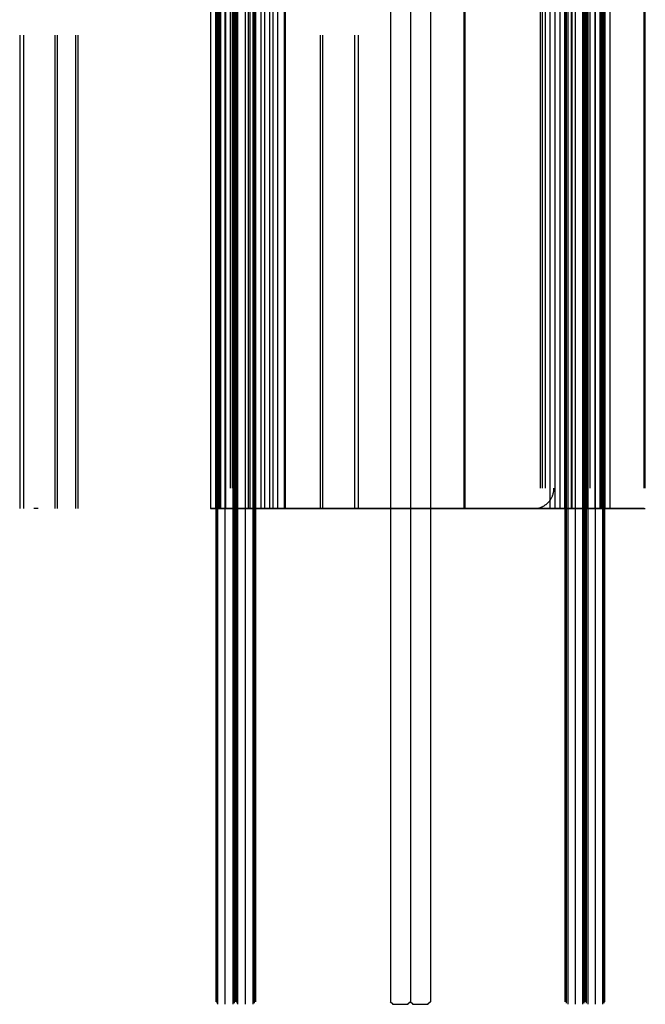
# Model space of a CAD drawing. Header units: millimetres. Extents: x 0 to 340, y -97 to 204.
# Tile 5 of 6: x 218 to 340, y -97 to 95. Entities that reach past the tile are written whole.
import ezdxf

# ---------------------------------------------------------------- set-up
doc = ezdxf.new("R2010")
doc.units = ezdxf.units.MM
doc.header["$MEASUREMENT"] = 0
doc.layers.add('Predefinito', color=5, linetype='Continuous')

msp = doc.modelspace()

# ---------------------------------------------------------------- linework, layer by layer
at = {"layer": 'Predefinito'}
for points in [[(256.82, 203.25), (256.82, -96.25)], [(257.01, -96.5), (257.01, 203.5)], [(258.47, -96.5), (258.47, 203.5)], [(259.93, 203.5), (259.93, -96.5)], [(260.23, -96.25), (260.23, 203.25)], [(260.72, 203.25), (260.72, -96.25)], [(260.91, -96.5), (260.91, 203.5)], [(262.37, -96.5), (262.37, 203.5)], [(263.83, 203.5), (263.83, -96.5)], [(264.13, -96.25), (264.13, 203.25)], [(324.88, -96.25), (324.88, 203.25)], [(325.18, 203.5), (325.18, -96.5)], [(326.64, -96.5), (326.64, 203.5)], [(328.1, -96.5), (328.1, 203.5)], [(328.29, 203.25), (328.29, -96.25)], [(328.77, -96.25), (328.77, 203.25)], [(329.08, 203.5), (329.08, -96.5)], [(330.54, -96.5), (330.54, 203.5)], [(332, -96.5), (332, 203.5)], [(332.18, 203.25), (332.18, -96.25)], [(256.64, 203), (256.64, -96)], [(260.53, 203), (260.53, -96)], [(260.53, -96), (260.53, 203)], [(264.43, -96), (264.43, 203)], [(290.61, 203), (290.61, -96)], [(294.5, 203), (294.5, -96)], [(294.5, 203), (294.5, -96)], [(298.4, 203), (298.4, -96)], [(324.58, 203), (324.58, -96)], [(328.47, 203), (328.47, -96)], [(328.47, -96), (328.47, 203)], [(332.37, -96), (332.37, 203)], [(255.66, 0), (255.66, 108)], [(256.64, 0), (256.64, 108)], [(257.16, 0), (257.16, 108)], [(257.38, 0), (257.38, 108)], [(257.54, 108), (257.54, 0)], [(258.51, 108), (258.51, 0)], [(260.08, 0), (260.08, 108)], [(260.31, 0), (260.31, 108)], [(263, 0), (263, 108)], [(263.23, 108), (263.23, 0)], [(264.43, 0), (264.43, 108)], [(265.4, 108), (265.4, 0)], [(266.08, 108), (266.08, 0)], [(267.05, 108), (267.05, 0)], [(267.72, 108), (267.72, 0)], [(268.7, 0), (268.7, 108)], [(269.9, 108), (269.9, 0)], [(270.13, 108), (270.13, 0)], [(304.96, 0), (304.96, 108)], [(305.18, 0), (305.18, 108)], [(321.67, 108), (321.67, 0)], [(322.65, 108), (322.65, 0)], [(323.61, 108), (323.61, 0)], [(324.58, 0), (324.58, 108)], [(325.78, 108), (325.78, 0)], [(326.01, 0), (326.01, 108)], [(328.7, 0), (328.7, 108)], [(328.93, 0), (328.93, 108)], [(330.44, 108), (330.44, 0)], [(331.41, 108), (331.41, 0)], [(331.62, 0), (331.62, 108)], [(331.85, 108), (331.85, 0)], [(332.37, 108), (332.37, 0)], [(333.34, 108), (333.34, 0)], [(259.41, 104), (259.41, 4)], [(259.9, 4), (259.9, 104)], [(260.39, 4), (260.39, 104)], [(319.74, 104), (319.74, 4)], [(320.23, 4), (320.23, 104)], [(320.72, 104), (320.72, 4)], [(328.51, 104), (328.51, 4)], [(328.99, 4), (328.99, 104)], [(329.48, 4), (329.48, 104)], [(340.01, 4), (340.01, 104)], [(340.13, 104), (340.13, 4)], [(340.24, 4), (340.24, 104)], [(218.44, 92.18), (218.44, 0)], [(219.16, 92.18), (219.16, 0)], [(225.32, 0), (225.32, 92.18)], [(225.77, 0), (225.77, 92.18)], [(229.28, 92.18), (229.28, 0)], [(229.73, 92.18), (229.73, 0)], [(276.98, 0), (276.98, 92.18)], [(277.43, 0), (277.43, 92.18)], [(283.59, 92.18), (283.59, 0)], [(284.31, 92.18), (284.31, 0)], [(256.81, 0), (257.83, 0)], [(266.05, 0), (267.08, 0)], [(302.87, 0), (307.27, 0)], [(322.09, 0), (323.12, 0)], [(331.33, 0), (332.36, 0)], [(291.1, -96.5), (290.58, -96)], [(291.02, -96.5), (294.1, -96.5)], [(294.53, -96), (294.02, -96.5)], [(294.99, -96.5), (294.48, -96)], [(294.91, -96.5), (297.99, -96.5)], [(298.42, -96), (297.91, -96.5)]]:
    msp.add_lwpolyline(points, dxfattribs=at)
at = {"layer": 'Predefinito', "extrusion": (0, 1, 0)}
for points in [[(-222.03, 15.76), (-221.2, 15.96)], [(-273.98, 238.4), (-273.14, 238.59)], [(-280.63, 236.85), (-281.46, 236.65)], [(-289.25, 0.23), (-289.44, 1.06)], [(-255.66, 3.77), (-255.65, 3.72), (-255.65, 3.68), (-255.64, 3.63), (-255.63, 3.59), (-255.62, 3.54), (-255.62, 3.5), (-255.62, 3.45), (-255.61, 3.4), (-255.61, 3.36), (-255.61, 3.31), (-255.61, 3.26), (-255.61, 3.21), (-255.62, 3.16), (-255.62, 3.11), (-255.63, 3.07), (-255.63, 3.02), (-255.64, 2.97), (-255.65, 2.92), (-255.66, 2.87), (-255.67, 2.82), (-255.69, 2.77), (-255.7, 2.72), (-255.72, 2.67), (-255.73, 2.63), (-255.75, 2.58), (-255.77, 2.53), (-255.79, 2.48), (-255.81, 2.44), (-255.84, 2.39), (-255.86, 2.34), (-255.89, 2.3), (-255.91, 2.26), (-255.94, 2.21), (-255.97, 2.17), (-256, 2.13), (-256.03, 2.09), (-256.06, 2.05), (-256.1, 2.01), (-256.13, 1.97), (-256.17, 1.93), (-256.2, 1.89), (-256.24, 1.86), (-256.28, 1.82), (-256.31, 1.79), (-256.35, 1.76), (-256.39, 1.73), (-256.43, 1.7), (-256.47, 1.67), (-256.51, 1.64), (-256.55, 1.61), (-256.6, 1.59), (-256.64, 1.56), (-256.68, 1.54), (-256.72, 1.52), (-256.77, 1.5), (-256.81, 1.48), (-256.85, 1.46), (-256.9, 1.44), (-256.94, 1.43), (-256.98, 1.41), (-257.03, 1.4), (-257.07, 1.39), (-257.11, 1.37), (-257.16, 1.36)], [(-259.41, 19.83), (-255.66, 3.77)], [(-256.64, 3.54), (-256.63, 3.52), (-256.63, 3.49), (-256.62, 3.47), (-256.62, 3.45), (-256.62, 3.43), (-256.62, 3.4), (-256.61, 3.38), (-256.61, 3.36), (-256.61, 3.33), (-256.61, 3.31), (-256.61, 3.29), (-256.61, 3.26), (-256.61, 3.24), (-256.62, 3.21), (-256.62, 3.19), (-256.62, 3.16), (-256.63, 3.14), (-256.63, 3.11), (-256.64, 3.09), (-256.64, 3.07), (-256.65, 3.04), (-256.66, 3.02), (-256.66, 2.99), (-256.67, 2.97), (-256.68, 2.94), (-256.69, 2.92), (-256.7, 2.9), (-256.71, 2.87), (-256.72, 2.85), (-256.74, 2.83), (-256.75, 2.81), (-256.76, 2.78), (-256.78, 2.76), (-256.79, 2.74), (-256.81, 2.72), (-256.82, 2.7), (-256.84, 2.68), (-256.85, 2.66), (-256.87, 2.64), (-256.89, 2.62), (-256.91, 2.6), (-256.92, 2.58), (-256.94, 2.57), (-256.96, 2.55), (-256.98, 2.53), (-257, 2.52), (-257.02, 2.5), (-257.04, 2.49), (-257.06, 2.48), (-257.08, 2.46), (-257.1, 2.45), (-257.12, 2.44), (-257.15, 2.43), (-257.17, 2.41), (-257.19, 2.4), (-257.21, 2.39), (-257.23, 2.39), (-257.25, 2.38), (-257.28, 2.37), (-257.3, 2.36), (-257.32, 2.35), (-257.34, 2.35), (-257.36, 2.34), (-257.38, 2.34)], [(-256.64, 3.54), (-260.39, 19.61)], [(-263, 0), (-257.16, 1.36)], [(-257.38, 2.34), (-263.23, 0.97)], [(-259.41, 19.83), (-260.39, 19.61)], [(-265.4, 1.49), (-265.39, 1.45), (-265.38, 1.41), (-265.37, 1.36), (-265.35, 1.32), (-265.34, 1.28), (-265.32, 1.23), (-265.31, 1.19), (-265.29, 1.15), (-265.27, 1.1), (-265.25, 1.06), (-265.22, 1.02), (-265.2, 0.97), (-265.18, 0.93), (-265.15, 0.89), (-265.13, 0.85), (-265.1, 0.81), (-265.07, 0.77), (-265.04, 0.73), (-265.01, 0.69), (-264.98, 0.65), (-264.94, 0.61), (-264.91, 0.57), (-264.87, 0.54), (-264.84, 0.5), (-264.8, 0.47), (-264.76, 0.43), (-264.72, 0.4), (-264.68, 0.37), (-264.64, 0.34), (-264.6, 0.31), (-264.55, 0.28), (-264.51, 0.25), (-264.47, 0.22), (-264.42, 0.2), (-264.38, 0.17), (-264.33, 0.15), (-264.28, 0.13), (-264.24, 0.11), (-264.19, 0.09), (-264.14, 0.07), (-264.09, 0.05), (-264.04, 0.04), (-263.99, 0.02), (-263.95, 0.01), (-263.9, 0), (-263.85, -0.01), (-263.8, -0.02), (-263.75, -0.03), (-263.7, -0.04), (-263.65, -0.04), (-263.6, -0.05), (-263.55, -0.05), (-263.51, -0.05), (-263.46, -0.05), (-263.41, -0.05), (-263.36, -0.05), (-263.32, -0.05), (-263.27, -0.04), (-263.22, -0.04), (-263.18, -0.03), (-263.13, -0.03), (-263.09, -0.02), (-263.04, -0.01), (-263, 0)], [(-264.43, 1.72), (-264.42, 1.7), (-264.42, 1.68), (-264.41, 1.66), (-264.4, 1.63), (-264.4, 1.61), (-264.39, 1.59), (-264.38, 1.57), (-264.37, 1.55), (-264.36, 1.53), (-264.35, 1.5), (-264.34, 1.48), (-264.33, 1.46), (-264.32, 1.44), (-264.3, 1.42), (-264.29, 1.4), (-264.28, 1.38), (-264.26, 1.36), (-264.25, 1.34), (-264.23, 1.32), (-264.22, 1.3), (-264.2, 1.28), (-264.18, 1.26), (-264.16, 1.24), (-264.15, 1.22), (-264.13, 1.21), (-264.11, 1.19), (-264.09, 1.17), (-264.07, 1.16), (-264.05, 1.14), (-264.03, 1.13), (-264, 1.11), (-263.98, 1.1), (-263.96, 1.09), (-263.94, 1.07), (-263.91, 1.06), (-263.89, 1.05), (-263.87, 1.04), (-263.84, 1.03), (-263.82, 1.02), (-263.8, 1.01), (-263.77, 1), (-263.75, 0.99), (-263.72, 0.98), (-263.7, 0.98), (-263.68, 0.97), (-263.65, 0.97), (-263.63, 0.96), (-263.6, 0.96), (-263.58, 0.96), (-263.55, 0.95), (-263.53, 0.95), (-263.5, 0.95), (-263.48, 0.95), (-263.46, 0.95), (-263.43, 0.95), (-263.41, 0.95), (-263.38, 0.95), (-263.36, 0.95), (-263.34, 0.95), (-263.32, 0.96), (-263.29, 0.96), (-263.27, 0.96), (-263.25, 0.97), (-263.23, 0.97)], [(-267.72, 15.84), (-264.43, 1.72)], [(-265.4, 1.49), (-268.7, 15.61)], [(-270.13, 17.33), (-270.08, 17.34), (-270.04, 17.35), (-269.99, 17.36), (-269.95, 17.37), (-269.9, 17.37), (-269.86, 17.38), (-269.81, 17.38), (-269.76, 17.38), (-269.72, 17.39), (-269.67, 17.39), (-269.62, 17.39), (-269.57, 17.38), (-269.52, 17.38), (-269.47, 17.38), (-269.43, 17.37), (-269.38, 17.36), (-269.33, 17.36), (-269.28, 17.35), (-269.23, 17.34), (-269.18, 17.33), (-269.13, 17.31), (-269.08, 17.3), (-269.03, 17.28), (-268.99, 17.27), (-268.94, 17.25), (-268.89, 17.23), (-268.84, 17.21), (-268.8, 17.19), (-268.75, 17.16), (-268.7, 17.14), (-268.66, 17.11), (-268.61, 17.09), (-268.57, 17.06), (-268.53, 17.03), (-268.49, 17), (-268.45, 16.97), (-268.4, 16.93), (-268.37, 16.9), (-268.33, 16.87), (-268.29, 16.83), (-268.25, 16.8), (-268.22, 16.76), (-268.18, 16.72), (-268.15, 16.68), (-268.12, 16.65), (-268.09, 16.61), (-268.06, 16.57), (-268.03, 16.53), (-268, 16.49), (-267.97, 16.44), (-267.95, 16.4), (-267.92, 16.36), (-267.9, 16.32), (-267.88, 16.27), (-267.86, 16.23), (-267.84, 16.19), (-267.82, 16.14), (-267.8, 16.1), (-267.79, 16.06), (-267.77, 16.01), (-267.76, 15.97), (-267.75, 15.93), (-267.73, 15.88), (-267.72, 15.84)], [(-269.9, 16.36), (-269.88, 16.37), (-269.85, 16.37), (-269.83, 16.37), (-269.81, 16.38), (-269.79, 16.38), (-269.76, 16.38), (-269.74, 16.38), (-269.72, 16.39), (-269.69, 16.39), (-269.67, 16.39), (-269.65, 16.39), (-269.62, 16.39), (-269.6, 16.38), (-269.57, 16.38), (-269.55, 16.38), (-269.52, 16.38), (-269.5, 16.37), (-269.47, 16.37), (-269.45, 16.36), (-269.43, 16.36), (-269.4, 16.35), (-269.38, 16.34), (-269.35, 16.33), (-269.33, 16.33), (-269.3, 16.32), (-269.28, 16.31), (-269.26, 16.3), (-269.23, 16.29), (-269.21, 16.27), (-269.19, 16.26), (-269.17, 16.25), (-269.14, 16.24), (-269.12, 16.22), (-269.1, 16.21), (-269.08, 16.19), (-269.06, 16.18), (-269.04, 16.16), (-269.02, 16.14), (-269, 16.13), (-268.98, 16.11), (-268.96, 16.09), (-268.94, 16.07), (-268.93, 16.05), (-268.91, 16.04), (-268.89, 16.02), (-268.88, 16), (-268.86, 15.98), (-268.85, 15.96), (-268.84, 15.94), (-268.82, 15.92), (-268.81, 15.89), (-268.8, 15.87), (-268.79, 15.85), (-268.77, 15.83), (-268.76, 15.81), (-268.75, 15.79), (-268.75, 15.77), (-268.74, 15.74), (-268.73, 15.72), (-268.72, 15.7), (-268.71, 15.68), (-268.71, 15.66), (-268.7, 15.64), (-268.7, 15.61)], [(-340.01, 0), (-269.9, 16.36)], [(-270.13, 17.33), (-340.24, 0.97)], [(-323.61, 294.94), (-319.74, 278.39)], [(-320.72, 278.16), (-319.74, 278.39)], [(-320.72, 278.16), (-324.58, 294.72)], [(-323.61, 294.94), (-323.62, 294.99), (-323.63, 295.03), (-323.64, 295.07), (-323.65, 295.12), (-323.67, 295.16), (-323.69, 295.2), (-323.7, 295.25), (-323.72, 295.29), (-323.74, 295.33), (-323.76, 295.38), (-323.78, 295.42), (-323.81, 295.46), (-323.83, 295.5), (-323.86, 295.55), (-323.88, 295.59), (-323.91, 295.63), (-323.94, 295.67), (-323.97, 295.71), (-324, 295.75), (-324.03, 295.79), (-324.07, 295.83), (-324.1, 295.86), (-324.14, 295.9), (-324.17, 295.94), (-324.21, 295.97), (-324.25, 296), (-324.29, 296.04), (-324.33, 296.07), (-324.37, 296.1), (-324.41, 296.13), (-324.45, 296.16), (-324.5, 296.19), (-324.54, 296.21), (-324.59, 296.24), (-324.63, 296.26), (-324.68, 296.29), (-324.72, 296.31), (-324.77, 296.33), (-324.82, 296.35), (-324.87, 296.37), (-324.92, 296.39), (-324.96, 296.4), (-325.01, 296.42), (-325.06, 296.43), (-325.11, 296.44), (-325.16, 296.45), (-325.21, 296.46), (-325.26, 296.47), (-325.31, 296.47), (-325.36, 296.48), (-325.41, 296.48), (-325.45, 296.49), (-325.5, 296.49), (-325.55, 296.49), (-325.6, 296.49), (-325.65, 296.49), (-325.69, 296.48), (-325.74, 296.48), (-325.79, 296.48), (-325.83, 296.47), (-325.88, 296.46), (-325.92, 296.46), (-325.96, 296.45), (-326.01, 296.44)], [(-324.58, 294.72), (-324.58, 294.74), (-324.59, 294.76), (-324.6, 294.78), (-324.6, 294.8), (-324.61, 294.83), (-324.62, 294.85), (-324.63, 294.87), (-324.64, 294.89), (-324.65, 294.91), (-324.66, 294.93), (-324.67, 294.95), (-324.68, 294.98), (-324.69, 295), (-324.7, 295.02), (-324.72, 295.04), (-324.73, 295.06), (-324.75, 295.08), (-324.76, 295.1), (-324.78, 295.12), (-324.79, 295.14), (-324.81, 295.16), (-324.83, 295.18), (-324.84, 295.19), (-324.86, 295.21), (-324.88, 295.23), (-324.9, 295.25), (-324.92, 295.26), (-324.94, 295.28), (-324.96, 295.3), (-324.98, 295.31), (-325, 295.32), (-325.03, 295.34), (-325.05, 295.35), (-325.07, 295.37), (-325.09, 295.38), (-325.12, 295.39), (-325.14, 295.4), (-325.16, 295.41), (-325.19, 295.42), (-325.21, 295.43), (-325.23, 295.44), (-325.26, 295.45), (-325.28, 295.45), (-325.31, 295.46), (-325.33, 295.46), (-325.36, 295.47), (-325.38, 295.47), (-325.41, 295.48), (-325.43, 295.48), (-325.45, 295.48), (-325.48, 295.49), (-325.5, 295.49), (-325.53, 295.49), (-325.55, 295.49), (-325.58, 295.49), (-325.6, 295.49), (-325.62, 295.49), (-325.65, 295.49), (-325.67, 295.48), (-325.69, 295.48), (-325.71, 295.48), (-325.74, 295.47), (-325.76, 295.47), (-325.78, 295.46)], [(-331.62, 294.1), (-325.78, 295.46)], [(-326.01, 296.44), (-331.85, 295.07)], [(-332.37, 292.9), (-328.51, 276.34)], [(-329.48, 276.12), (-328.51, 276.34)], [(-329.48, 276.12), (-333.34, 292.67)], [(-332.37, 292.9), (-332.37, 292.92), (-332.38, 292.94), (-332.38, 292.96), (-332.39, 292.99), (-332.39, 293.01), (-332.39, 293.03), (-332.39, 293.06), (-332.4, 293.08), (-332.4, 293.1), (-332.4, 293.13), (-332.4, 293.15), (-332.39, 293.18), (-332.39, 293.2), (-332.39, 293.22), (-332.39, 293.25), (-332.39, 293.27), (-332.38, 293.3), (-332.38, 293.32), (-332.37, 293.35), (-332.37, 293.37), (-332.36, 293.4), (-332.35, 293.42), (-332.34, 293.44), (-332.34, 293.47), (-332.33, 293.49), (-332.32, 293.52), (-332.31, 293.54), (-332.3, 293.56), (-332.28, 293.59), (-332.27, 293.61), (-332.26, 293.63), (-332.25, 293.65), (-332.23, 293.68), (-332.22, 293.7), (-332.2, 293.72), (-332.19, 293.74), (-332.17, 293.76), (-332.15, 293.78), (-332.14, 293.8), (-332.12, 293.82), (-332.1, 293.84), (-332.08, 293.85), (-332.06, 293.87), (-332.05, 293.89), (-332.03, 293.9), (-332.01, 293.92), (-331.99, 293.93), (-331.97, 293.95), (-331.95, 293.96), (-331.92, 293.98), (-331.9, 293.99), (-331.88, 294), (-331.86, 294.01), (-331.84, 294.02), (-331.82, 294.03), (-331.8, 294.04), (-331.78, 294.05), (-331.75, 294.06), (-331.73, 294.07), (-331.71, 294.08), (-331.69, 294.08), (-331.67, 294.09), (-331.64, 294.09), (-331.62, 294.1)], [(-333.34, 292.67), (-333.35, 292.72), (-333.36, 292.76), (-333.37, 292.8), (-333.38, 292.85), (-333.38, 292.89), (-333.39, 292.94), (-333.39, 292.99), (-333.39, 293.03), (-333.4, 293.08), (-333.4, 293.13), (-333.4, 293.18), (-333.39, 293.23), (-333.39, 293.27), (-333.39, 293.32), (-333.38, 293.37), (-333.37, 293.42), (-333.37, 293.47), (-333.36, 293.52), (-333.35, 293.57), (-333.33, 293.62), (-333.32, 293.67), (-333.31, 293.71), (-333.29, 293.76), (-333.28, 293.81), (-333.26, 293.86), (-333.24, 293.91), (-333.22, 293.95), (-333.19, 294), (-333.17, 294.05), (-333.15, 294.09), (-333.12, 294.14), (-333.09, 294.18), (-333.07, 294.23), (-333.04, 294.27), (-333.01, 294.31), (-332.98, 294.35), (-332.94, 294.39), (-332.91, 294.43), (-332.88, 294.47), (-332.84, 294.51), (-332.81, 294.54), (-332.77, 294.58), (-332.73, 294.61), (-332.69, 294.65), (-332.66, 294.68), (-332.62, 294.71), (-332.58, 294.74), (-332.54, 294.77), (-332.49, 294.8), (-332.45, 294.82), (-332.41, 294.85), (-332.37, 294.87), (-332.33, 294.9), (-332.28, 294.92), (-332.24, 294.94), (-332.2, 294.96), (-332.15, 294.98), (-332.11, 294.99), (-332.07, 295.01), (-332.02, 295.03), (-331.98, 295.04), (-331.94, 295.05), (-331.89, 295.06), (-331.85, 295.07)], [(-340.01, 0), (-340.24, 0.97)], [(-256.64, 3.54), (-257.01, 2.94)], [(-324.58, 294.72), (-256.64, 3.54)], [(-259.93, 2.26), (-257.01, 2.94)], [(-260.53, 2.63), (-259.93, 2.26)], [(-260.53, 2.63), (-260.91, 2.03)], [(-328.47, 293.81), (-260.53, 2.63)], [(-260.53, 2.63), (-328.47, 293.81)], [(-263.83, 1.35), (-260.91, 2.03)], [(-264.43, 1.72), (-263.83, 1.35)], [(-264.43, 1.72), (-332.37, 292.9)], [(-324.58, 294.72), (-325.18, 295.09)], [(-325.18, 295.09), (-328.1, 294.41)], [(-328.47, 293.81), (-328.1, 294.41)], [(-328.47, 293.81), (-329.08, 294.18)], [(-329.08, 294.18), (-332, 293.5)], [(-332.37, 292.9), (-332, 293.5)], [(-260.39, 19.61), (-259.41, 19.83)], [(-319.74, 278.39), (-320.72, 278.16)], [(-328.51, 276.34), (-329.48, 276.12)], [(-340.01, 0), (-340.24, 0.97)], [(-222.03, 15.76), (-221.2, 15.96)], [(-255.66, 3.77), (-255.65, 3.72), (-255.65, 3.68), (-255.64, 3.63), (-255.63, 3.59), (-255.62, 3.54), (-255.62, 3.5), (-255.62, 3.45), (-255.61, 3.4), (-255.61, 3.36), (-255.61, 3.31), (-255.61, 3.26), (-255.61, 3.21), (-255.62, 3.16), (-255.62, 3.11), (-255.63, 3.07), (-255.63, 3.02), (-255.64, 2.97), (-255.65, 2.92), (-255.66, 2.87), (-255.67, 2.82), (-255.69, 2.77), (-255.7, 2.72), (-255.72, 2.67), (-255.73, 2.63), (-255.75, 2.58), (-255.77, 2.53), (-255.79, 2.48), (-255.81, 2.44), (-255.84, 2.39), (-255.86, 2.34), (-255.89, 2.3), (-255.91, 2.26), (-255.94, 2.21), (-255.97, 2.17), (-256, 2.13), (-256.03, 2.09), (-256.06, 2.05), (-256.1, 2.01), (-256.13, 1.97), (-256.17, 1.93), (-256.2, 1.89), (-256.24, 1.86), (-256.28, 1.82), (-256.31, 1.79), (-256.35, 1.76), (-256.39, 1.73), (-256.43, 1.7), (-256.47, 1.67), (-256.51, 1.64), (-256.55, 1.61), (-256.6, 1.59), (-256.64, 1.56), (-256.68, 1.54), (-256.72, 1.52), (-256.77, 1.5), (-256.81, 1.48), (-256.85, 1.46), (-256.9, 1.44), (-256.94, 1.43), (-256.98, 1.41), (-257.03, 1.4), (-257.07, 1.39), (-257.11, 1.37), (-257.16, 1.36)], [(-258.5, 15.94), (-255.66, 3.77)], [(-257.38, 2.34), (-257.36, 2.34), (-257.34, 2.35), (-257.32, 2.35), (-257.3, 2.36), (-257.28, 2.37), (-257.25, 2.38), (-257.23, 2.39), (-257.21, 2.39), (-257.19, 2.4), (-257.17, 2.41), (-257.15, 2.43), (-257.12, 2.44), (-257.1, 2.45), (-257.08, 2.46), (-257.06, 2.48), (-257.04, 2.49), (-257.02, 2.5), (-257, 2.52), (-256.98, 2.53), (-256.96, 2.55), (-256.94, 2.57), (-256.92, 2.58), (-256.91, 2.6), (-256.89, 2.62), (-256.87, 2.64), (-256.85, 2.66), (-256.84, 2.68), (-256.82, 2.7), (-256.81, 2.72), (-256.79, 2.74), (-256.78, 2.76), (-256.76, 2.78), (-256.75, 2.81), (-256.74, 2.83), (-256.72, 2.85), (-256.71, 2.87), (-256.7, 2.9), (-256.69, 2.92), (-256.68, 2.94), (-256.67, 2.97), (-256.66, 2.99), (-256.66, 3.02), (-256.65, 3.04), (-256.64, 3.07), (-256.64, 3.09), (-256.63, 3.11), (-256.63, 3.14), (-256.62, 3.16), (-256.62, 3.19), (-256.62, 3.21), (-256.61, 3.24), (-256.61, 3.26), (-256.61, 3.29), (-256.61, 3.31), (-256.61, 3.33), (-256.61, 3.36), (-256.61, 3.38), (-256.62, 3.4), (-256.62, 3.43), (-256.62, 3.45), (-256.62, 3.47), (-256.63, 3.49), (-256.63, 3.52), (-256.64, 3.54)], [(-256.64, 3.54), (-259.48, 15.71)], [(-257.16, 1.36), (-263, 0)], [(-263.23, 0.97), (-257.38, 2.34)], [(-259.48, 15.71), (-258.5, 15.94)], [(-263, 0), (-263.04, -0.01), (-263.09, -0.02), (-263.13, -0.03), (-263.18, -0.03), (-263.22, -0.04), (-263.27, -0.04), (-263.32, -0.05), (-263.36, -0.05), (-263.41, -0.05), (-263.46, -0.05), (-263.51, -0.05), (-263.55, -0.05), (-263.6, -0.05), (-263.65, -0.04), (-263.7, -0.04), (-263.75, -0.03), (-263.8, -0.02), (-263.85, -0.01), (-263.9, 0), (-263.95, 0.01), (-263.99, 0.02), (-264.04, 0.04), (-264.09, 0.05), (-264.14, 0.07), (-264.19, 0.09), (-264.24, 0.11), (-264.28, 0.13), (-264.33, 0.15), (-264.38, 0.17), (-264.42, 0.2), (-264.47, 0.22), (-264.51, 0.25), (-264.55, 0.28), (-264.6, 0.31), (-264.64, 0.34), (-264.68, 0.37), (-264.72, 0.4), (-264.76, 0.43), (-264.8, 0.47), (-264.84, 0.5), (-264.87, 0.54), (-264.91, 0.57), (-264.94, 0.61), (-264.98, 0.65), (-265.01, 0.69), (-265.04, 0.73), (-265.07, 0.77), (-265.1, 0.81), (-265.13, 0.85), (-265.15, 0.89), (-265.18, 0.93), (-265.2, 0.97), (-265.22, 1.02), (-265.25, 1.06), (-265.27, 1.1), (-265.29, 1.15), (-265.31, 1.19), (-265.32, 1.23), (-265.34, 1.28), (-265.35, 1.32), (-265.37, 1.36), (-265.38, 1.41), (-265.39, 1.45), (-265.4, 1.49)], [(-264.43, 1.72), (-264.42, 1.7), (-264.42, 1.68), (-264.41, 1.66), (-264.4, 1.63), (-264.4, 1.61), (-264.39, 1.59), (-264.38, 1.57), (-264.37, 1.55), (-264.36, 1.53), (-264.35, 1.5), (-264.34, 1.48), (-264.33, 1.46), (-264.32, 1.44), (-264.3, 1.42), (-264.29, 1.4), (-264.28, 1.38), (-264.26, 1.36), (-264.25, 1.34), (-264.23, 1.32), (-264.22, 1.3), (-264.2, 1.28), (-264.18, 1.26), (-264.16, 1.24), (-264.15, 1.22), (-264.13, 1.21), (-264.11, 1.19), (-264.09, 1.17), (-264.07, 1.16), (-264.05, 1.14), (-264.03, 1.13), (-264, 1.11), (-263.98, 1.1), (-263.96, 1.09), (-263.94, 1.07), (-263.91, 1.06), (-263.89, 1.05), (-263.87, 1.04), (-263.84, 1.03), (-263.82, 1.02), (-263.8, 1.01), (-263.77, 1), (-263.75, 0.99), (-263.72, 0.98), (-263.7, 0.98), (-263.68, 0.97), (-263.65, 0.97), (-263.63, 0.96), (-263.6, 0.96), (-263.58, 0.96), (-263.55, 0.95), (-263.53, 0.95), (-263.5, 0.95), (-263.48, 0.95), (-263.46, 0.95), (-263.43, 0.95), (-263.41, 0.95), (-263.38, 0.95), (-263.36, 0.95), (-263.34, 0.95), (-263.32, 0.96), (-263.29, 0.96), (-263.27, 0.96), (-263.25, 0.97), (-263.23, 0.97)], [(-267.72, 15.84), (-264.43, 1.72)], [(-265.4, 1.49), (-268.7, 15.61)], [(-270.13, 17.33), (-270.08, 17.34), (-270.04, 17.35), (-269.99, 17.36), (-269.95, 17.37), (-269.9, 17.37), (-269.86, 17.38), (-269.81, 17.38), (-269.76, 17.38), (-269.72, 17.39), (-269.67, 17.39), (-269.62, 17.39), (-269.57, 17.38), (-269.52, 17.38), (-269.47, 17.38), (-269.43, 17.37), (-269.38, 17.36), (-269.33, 17.36), (-269.28, 17.35), (-269.23, 17.34), (-269.18, 17.33), (-269.13, 17.31), (-269.08, 17.3), (-269.03, 17.28), (-268.99, 17.27), (-268.94, 17.25), (-268.89, 17.23), (-268.84, 17.21), (-268.8, 17.19), (-268.75, 17.16), (-268.7, 17.14), (-268.66, 17.11), (-268.61, 17.09), (-268.57, 17.06), (-268.53, 17.03), (-268.49, 17), (-268.45, 16.97), (-268.4, 16.93), (-268.37, 16.9), (-268.33, 16.87), (-268.29, 16.83), (-268.25, 16.8), (-268.22, 16.76), (-268.18, 16.72), (-268.15, 16.68), (-268.12, 16.65), (-268.09, 16.61), (-268.06, 16.57), (-268.03, 16.53), (-268, 16.49), (-267.97, 16.44), (-267.95, 16.4), (-267.92, 16.36), (-267.9, 16.32), (-267.88, 16.27), (-267.86, 16.23), (-267.84, 16.19), (-267.82, 16.14), (-267.8, 16.1), (-267.79, 16.06), (-267.77, 16.01), (-267.76, 15.97), (-267.75, 15.93), (-267.73, 15.88), (-267.72, 15.84)], [(-268.7, 15.61), (-268.7, 15.64), (-268.71, 15.66), (-268.71, 15.68), (-268.72, 15.7), (-268.73, 15.72), (-268.74, 15.74), (-268.75, 15.77), (-268.75, 15.79), (-268.76, 15.81), (-268.77, 15.83), (-268.79, 15.85), (-268.8, 15.87), (-268.81, 15.89), (-268.82, 15.92), (-268.84, 15.94), (-268.85, 15.96), (-268.86, 15.98), (-268.88, 16), (-268.89, 16.02), (-268.91, 16.04), (-268.93, 16.05), (-268.94, 16.07), (-268.96, 16.09), (-268.98, 16.11), (-269, 16.13), (-269.02, 16.14), (-269.04, 16.16), (-269.06, 16.18), (-269.08, 16.19), (-269.1, 16.21), (-269.12, 16.22), (-269.14, 16.24), (-269.17, 16.25), (-269.19, 16.26), (-269.21, 16.27), (-269.23, 16.29), (-269.26, 16.3), (-269.28, 16.31), (-269.3, 16.32), (-269.33, 16.33), (-269.35, 16.33), (-269.38, 16.34), (-269.4, 16.35), (-269.43, 16.36), (-269.45, 16.36), (-269.47, 16.37), (-269.5, 16.37), (-269.52, 16.38), (-269.55, 16.38), (-269.57, 16.38), (-269.6, 16.38), (-269.62, 16.39), (-269.65, 16.39), (-269.67, 16.39), (-269.69, 16.39), (-269.72, 16.39), (-269.74, 16.38), (-269.76, 16.38), (-269.79, 16.38), (-269.81, 16.38), (-269.83, 16.37), (-269.85, 16.37), (-269.88, 16.37), (-269.9, 16.36)], [(-269.9, 16.36), (-336.12, 0.91)], [(-273.98, 238.4), (-273.14, 238.59)], [(-280.63, 236.85), (-281.46, 236.65)], [(-289.25, 0.23), (-289.44, 1.06)], [(-323.61, 294.94), (-320.65, 282.28)], [(-321.63, 282.06), (-324.58, 294.72)], [(-326.01, 296.44), (-325.96, 296.45), (-325.92, 296.46), (-325.88, 296.46), (-325.83, 296.47), (-325.79, 296.48), (-325.74, 296.48), (-325.69, 296.48), (-325.65, 296.49), (-325.6, 296.49), (-325.55, 296.49), (-325.5, 296.49), (-325.45, 296.49), (-325.41, 296.48), (-325.36, 296.48), (-325.31, 296.47), (-325.26, 296.47), (-325.21, 296.46), (-325.16, 296.45), (-325.11, 296.44), (-325.06, 296.43), (-325.01, 296.42), (-324.96, 296.4), (-324.92, 296.39), (-324.87, 296.37), (-324.82, 296.35), (-324.77, 296.33), (-324.72, 296.31), (-324.68, 296.29), (-324.63, 296.26), (-324.59, 296.24), (-324.54, 296.21), (-324.5, 296.19), (-324.45, 296.16), (-324.41, 296.13), (-324.37, 296.1), (-324.33, 296.07), (-324.29, 296.04), (-324.25, 296), (-324.21, 295.97), (-324.17, 295.94), (-324.14, 295.9), (-324.1, 295.86), (-324.07, 295.83), (-324.03, 295.79), (-324, 295.75), (-323.97, 295.71), (-323.94, 295.67), (-323.91, 295.63), (-323.88, 295.59), (-323.86, 295.55), (-323.83, 295.5), (-323.81, 295.46), (-323.78, 295.42), (-323.76, 295.38), (-323.74, 295.33), (-323.72, 295.29), (-323.7, 295.25), (-323.69, 295.2), (-323.67, 295.16), (-323.65, 295.12), (-323.64, 295.07), (-323.63, 295.03), (-323.62, 294.99), (-323.61, 294.94)], [(-324.58, 294.72), (-324.58, 294.74), (-324.59, 294.76), (-324.6, 294.78), (-324.6, 294.8), (-324.61, 294.83), (-324.62, 294.85), (-324.63, 294.87), (-324.64, 294.89), (-324.65, 294.91), (-324.66, 294.93), (-324.67, 294.95), (-324.68, 294.98), (-324.69, 295), (-324.7, 295.02), (-324.72, 295.04), (-324.73, 295.06), (-324.75, 295.08), (-324.76, 295.1), (-324.78, 295.12), (-324.79, 295.14), (-324.81, 295.16), (-324.83, 295.18), (-324.84, 295.19), (-324.86, 295.21), (-324.88, 295.23), (-324.9, 295.25), (-324.92, 295.26), (-324.94, 295.28), (-324.96, 295.3), (-324.98, 295.31), (-325, 295.32), (-325.03, 295.34), (-325.05, 295.35), (-325.07, 295.37), (-325.09, 295.38), (-325.12, 295.39), (-325.14, 295.4), (-325.16, 295.41), (-325.19, 295.42), (-325.21, 295.43), (-325.23, 295.44), (-325.26, 295.45), (-325.28, 295.45), (-325.31, 295.46), (-325.33, 295.46), (-325.36, 295.47), (-325.38, 295.47), (-325.41, 295.48), (-325.43, 295.48), (-325.45, 295.48), (-325.48, 295.49), (-325.5, 295.49), (-325.53, 295.49), (-325.55, 295.49), (-325.58, 295.49), (-325.6, 295.49), (-325.62, 295.49), (-325.65, 295.49), (-325.67, 295.48), (-325.69, 295.48), (-325.71, 295.48), (-325.74, 295.47), (-325.76, 295.47), (-325.78, 295.46)], [(-325.78, 295.46), (-331.62, 294.1)], [(-331.85, 295.07), (-326.01, 296.44)], [(-332.37, 292.9), (-329.42, 280.24)], [(-329.42, 280.24), (-330.39, 280.01)], [(-330.39, 280.01), (-333.34, 292.67)], [(-331.62, 294.1), (-331.64, 294.09), (-331.67, 294.09), (-331.69, 294.08), (-331.71, 294.08), (-331.73, 294.07), (-331.75, 294.06), (-331.78, 294.05), (-331.8, 294.04), (-331.82, 294.03), (-331.84, 294.02), (-331.86, 294.01), (-331.88, 294), (-331.9, 293.99), (-331.92, 293.98), (-331.95, 293.96), (-331.97, 293.95), (-331.99, 293.93), (-332.01, 293.92), (-332.03, 293.9), (-332.05, 293.89), (-332.06, 293.87), (-332.08, 293.85), (-332.1, 293.84), (-332.12, 293.82), (-332.14, 293.8), (-332.15, 293.78), (-332.17, 293.76), (-332.19, 293.74), (-332.2, 293.72), (-332.22, 293.7), (-332.23, 293.68), (-332.25, 293.65), (-332.26, 293.63), (-332.27, 293.61), (-332.28, 293.59), (-332.3, 293.56), (-332.31, 293.54), (-332.32, 293.52), (-332.33, 293.49), (-332.34, 293.47), (-332.34, 293.44), (-332.35, 293.42), (-332.36, 293.4), (-332.37, 293.37), (-332.37, 293.35), (-332.38, 293.32), (-332.38, 293.3), (-332.39, 293.27), (-332.39, 293.25), (-332.39, 293.22), (-332.39, 293.2), (-332.39, 293.18), (-332.4, 293.15), (-332.4, 293.13), (-332.4, 293.1), (-332.4, 293.08), (-332.39, 293.06), (-332.39, 293.03), (-332.39, 293.01), (-332.39, 292.99), (-332.38, 292.96), (-332.38, 292.94), (-332.37, 292.92), (-332.37, 292.9)], [(-333.34, 292.67), (-333.35, 292.72), (-333.36, 292.76), (-333.37, 292.8), (-333.38, 292.85), (-333.38, 292.89), (-333.39, 292.94), (-333.39, 292.99), (-333.39, 293.03), (-333.4, 293.08), (-333.4, 293.13), (-333.4, 293.18), (-333.39, 293.23), (-333.39, 293.27), (-333.39, 293.32), (-333.38, 293.37), (-333.37, 293.42), (-333.37, 293.47), (-333.36, 293.52), (-333.35, 293.57), (-333.33, 293.62), (-333.32, 293.67), (-333.31, 293.71), (-333.29, 293.76), (-333.28, 293.81), (-333.26, 293.86), (-333.24, 293.91), (-333.22, 293.95), (-333.19, 294), (-333.17, 294.05), (-333.15, 294.09), (-333.12, 294.14), (-333.09, 294.18), (-333.07, 294.23), (-333.04, 294.27), (-333.01, 294.31), (-332.98, 294.35), (-332.94, 294.39), (-332.91, 294.43), (-332.88, 294.47), (-332.84, 294.51), (-332.81, 294.54), (-332.77, 294.58), (-332.73, 294.61), (-332.69, 294.65), (-332.66, 294.68), (-332.62, 294.71), (-332.58, 294.74), (-332.54, 294.77), (-332.49, 294.8), (-332.45, 294.82), (-332.41, 294.85), (-332.37, 294.87), (-332.33, 294.9), (-332.28, 294.92), (-332.24, 294.94), (-332.2, 294.96), (-332.15, 294.98), (-332.11, 294.99), (-332.07, 295.01), (-332.02, 295.03), (-331.98, 295.04), (-331.94, 295.05), (-331.89, 295.06), (-331.85, 295.07)], [(-336.35, 1.88), (-270.13, 17.33)], [(-320.65, 282.28), (-321.63, 282.06)], [(-336.12, 0.91), (-336.35, 1.88)], [(-324.58, 294.72), (-256.64, 3.54)], [(-325.18, 295.09), (-257.01, 2.94)], [(-257.01, 2.94), (-259.93, 2.26)], [(-259.93, 2.26), (-328.1, 294.41)], [(-328.47, 293.81), (-260.53, 2.63)], [(-260.53, 2.63), (-328.47, 293.81)], [(-329.08, 294.18), (-260.91, 2.03)], [(-260.91, 2.03), (-263.83, 1.35)], [(-263.83, 1.35), (-332, 293.5)], [(-264.43, 1.72), (-332.37, 292.9)], [(-325.18, 295.09), (-328.1, 294.41)], [(-329.08, 294.18), (-332, 293.5)]]:
    msp.add_lwpolyline(points, dxfattribs=at)
at = {"layer": 'Predefinito', "extrusion": (0.973841, 0, -0.22723)}
for points in [[(4, 78.26), (3.91, 78.26), (3.82, 78.26), (3.73, 78.25), (3.64, 78.25), (3.55, 78.24), (3.46, 78.22), (3.36, 78.21), (3.27, 78.19), (3.18, 78.18), (3.09, 78.16), (2.99, 78.13), (2.9, 78.11), (2.81, 78.08), (2.71, 78.05), (2.62, 78.02), (2.53, 77.98), (2.44, 77.94), (2.34, 77.9), (2.25, 77.86), (2.16, 77.81), (2.07, 77.77), (1.98, 77.72), (1.9, 77.66), (1.81, 77.61), (1.73, 77.55), (1.64, 77.49), (1.56, 77.43), (1.48, 77.37), (1.4, 77.3), (1.32, 77.23), (1.25, 77.16), (1.17, 77.09), (1.1, 77.02), (1.03, 76.94), (0.96, 76.86), (0.89, 76.78), (0.83, 76.7), (0.77, 76.62), (0.71, 76.54), (0.65, 76.45), (0.6, 76.36), (0.54, 76.28), (0.49, 76.19), (0.45, 76.1), (0.4, 76.01), (0.36, 75.92), (0.32, 75.83), (0.28, 75.73), (0.25, 75.64), (0.21, 75.55), (0.18, 75.46), (0.15, 75.36), (0.13, 75.27), (0.11, 75.18), (0.09, 75.08), (0.07, 74.99), (0.05, 74.9), (0.04, 74.8), (0.03, 74.71), (0.02, 74.62), (0.01, 74.53), (0, 74.44), (0, 74.35), (0, 74.26)], [(0, 74.26), (0, 74.35), (0, 74.44), (0.01, 74.53), (0.02, 74.62), (0.03, 74.71), (0.04, 74.8), (0.05, 74.9), (0.07, 74.99), (0.09, 75.08), (0.11, 75.18), (0.13, 75.27), (0.15, 75.36), (0.18, 75.46), (0.21, 75.55), (0.25, 75.64), (0.28, 75.73), (0.32, 75.83), (0.36, 75.92), (0.4, 76.01), (0.45, 76.1), (0.49, 76.19), (0.54, 76.28), (0.6, 76.36), (0.65, 76.45), (0.71, 76.54), (0.77, 76.62), (0.83, 76.7), (0.89, 76.78), (0.96, 76.86), (1.03, 76.94), (1.1, 77.02), (1.17, 77.09), (1.25, 77.16), (1.32, 77.23), (1.4, 77.3), (1.48, 77.37), (1.56, 77.43), (1.64, 77.49), (1.73, 77.55), (1.81, 77.61), (1.9, 77.66), (1.98, 77.72), (2.07, 77.77), (2.16, 77.81), (2.25, 77.86), (2.34, 77.9), (2.44, 77.94), (2.53, 77.98), (2.62, 78.02), (2.71, 78.05), (2.81, 78.08), (2.9, 78.11), (2.99, 78.13), (3.09, 78.16), (3.18, 78.18), (3.27, 78.19), (3.36, 78.21), (3.46, 78.22), (3.55, 78.24), (3.64, 78.25), (3.73, 78.25), (3.82, 78.26), (3.91, 78.26), (4, 78.26)], [(0, 74.26), (0, 74.35), (0, 74.44), (0.01, 74.53), (0.02, 74.62), (0.03, 74.71), (0.04, 74.8), (0.05, 74.9), (0.07, 74.99), (0.09, 75.08), (0.11, 75.18), (0.13, 75.27), (0.15, 75.36), (0.18, 75.46), (0.21, 75.55), (0.25, 75.64), (0.28, 75.73), (0.32, 75.83), (0.36, 75.92), (0.4, 76.01), (0.45, 76.1), (0.49, 76.19), (0.54, 76.28), (0.6, 76.36), (0.65, 76.45), (0.71, 76.54), (0.77, 76.62), (0.83, 76.7), (0.89, 76.78), (0.96, 76.86), (1.03, 76.94), (1.1, 77.02), (1.17, 77.09), (1.25, 77.16), (1.32, 77.23), (1.4, 77.3), (1.48, 77.37), (1.56, 77.43), (1.64, 77.49), (1.73, 77.55), (1.81, 77.61), (1.9, 77.66), (1.98, 77.72), (2.07, 77.77), (2.16, 77.81), (2.25, 77.86), (2.34, 77.9), (2.44, 77.94), (2.53, 77.98), (2.62, 78.02), (2.71, 78.05), (2.81, 78.08), (2.9, 78.11), (2.99, 78.13), (3.09, 78.16), (3.18, 78.18), (3.27, 78.19), (3.36, 78.21), (3.46, 78.22), (3.55, 78.24), (3.64, 78.25), (3.73, 78.25), (3.82, 78.26), (3.91, 78.26), (4, 78.26)], [(4, 343.76), (3.91, 343.76), (3.82, 343.77), (3.73, 343.77), (3.64, 343.78), (3.55, 343.79), (3.46, 343.8), (3.36, 343.81), (3.27, 343.83), (3.18, 343.85), (3.09, 343.87), (2.99, 343.89), (2.9, 343.92), (2.81, 343.94), (2.71, 343.97), (2.62, 344.01), (2.53, 344.04), (2.44, 344.08), (2.34, 344.12), (2.25, 344.16), (2.16, 344.21), (2.07, 344.26), (1.98, 344.31), (1.9, 344.36), (1.81, 344.41), (1.73, 344.47), (1.64, 344.53), (1.56, 344.59), (1.48, 344.66), (1.4, 344.72), (1.32, 344.79), (1.25, 344.86), (1.17, 344.93), (1.1, 345.01), (1.03, 345.08), (0.96, 345.16), (0.89, 345.24), (0.83, 345.32), (0.77, 345.4), (0.71, 345.49), (0.65, 345.57), (0.6, 345.66), (0.54, 345.75), (0.49, 345.83), (0.45, 345.92), (0.4, 346.01), (0.36, 346.11), (0.32, 346.2), (0.28, 346.29), (0.25, 346.38), (0.21, 346.47), (0.18, 346.57), (0.15, 346.66), (0.13, 346.75), (0.11, 346.85), (0.09, 346.94), (0.07, 347.03), (0.05, 347.13), (0.04, 347.22), (0.03, 347.31), (0.02, 347.4), (0.01, 347.49), (0, 347.58), (0, 347.67), (0, 347.76)], [(4, 343.76), (3.91, 343.76), (3.82, 343.77), (3.73, 343.77), (3.64, 343.78), (3.55, 343.79), (3.46, 343.8), (3.36, 343.81), (3.27, 343.83), (3.18, 343.85), (3.09, 343.87), (2.99, 343.89), (2.9, 343.92), (2.81, 343.94), (2.71, 343.97), (2.62, 344.01), (2.53, 344.04), (2.44, 344.08), (2.34, 344.12), (2.25, 344.16), (2.16, 344.21), (2.07, 344.26), (1.98, 344.31), (1.9, 344.36), (1.81, 344.41), (1.73, 344.47), (1.64, 344.53), (1.56, 344.59), (1.48, 344.66), (1.4, 344.72), (1.32, 344.79), (1.25, 344.86), (1.17, 344.93), (1.1, 345.01), (1.03, 345.08), (0.96, 345.16), (0.89, 345.24), (0.83, 345.32), (0.77, 345.4), (0.71, 345.49), (0.65, 345.57), (0.6, 345.66), (0.54, 345.75), (0.49, 345.83), (0.45, 345.92), (0.4, 346.01), (0.36, 346.11), (0.32, 346.2), (0.28, 346.29), (0.25, 346.38), (0.21, 346.47), (0.18, 346.57), (0.15, 346.66), (0.13, 346.75), (0.11, 346.85), (0.09, 346.94), (0.07, 347.03), (0.05, 347.13), (0.04, 347.22), (0.03, 347.31), (0.02, 347.4), (0.01, 347.49), (0, 347.58), (0, 347.67), (0, 347.76)], [(4, 343.76), (3.91, 343.76), (3.82, 343.77), (3.73, 343.77), (3.64, 343.78), (3.55, 343.79), (3.46, 343.8), (3.36, 343.81), (3.27, 343.83), (3.18, 343.85), (3.09, 343.87), (2.99, 343.89), (2.9, 343.92), (2.81, 343.94), (2.71, 343.97), (2.62, 344.01), (2.53, 344.04), (2.44, 344.08), (2.34, 344.12), (2.25, 344.16), (2.16, 344.21), (2.07, 344.26), (1.98, 344.31), (1.9, 344.36), (1.81, 344.41), (1.73, 344.47), (1.64, 344.53), (1.56, 344.59), (1.48, 344.66), (1.4, 344.72), (1.32, 344.79), (1.25, 344.86), (1.17, 344.93), (1.1, 345.01), (1.03, 345.08), (0.96, 345.16), (0.89, 345.24), (0.83, 345.32), (0.77, 345.4), (0.71, 345.49), (0.65, 345.57), (0.6, 345.66), (0.54, 345.75), (0.49, 345.83), (0.45, 345.92), (0.4, 346.01), (0.36, 346.11), (0.32, 346.2), (0.28, 346.29), (0.25, 346.38), (0.21, 346.47), (0.18, 346.57), (0.15, 346.66), (0.13, 346.75), (0.11, 346.85), (0.09, 346.94), (0.07, 347.03), (0.05, 347.13), (0.04, 347.22), (0.03, 347.31), (0.02, 347.4), (0.01, 347.49), (0, 347.58), (0, 347.67), (0, 347.76)], [(4, 343.76), (3.91, 343.76), (3.82, 343.77), (3.73, 343.77), (3.64, 343.78), (3.55, 343.79), (3.46, 343.8), (3.36, 343.81), (3.27, 343.83), (3.18, 343.85), (3.09, 343.87), (2.99, 343.89), (2.9, 343.92), (2.81, 343.94), (2.71, 343.97), (2.62, 344.01), (2.53, 344.04), (2.44, 344.08), (2.34, 344.12), (2.25, 344.16), (2.16, 344.21), (2.07, 344.26), (1.98, 344.31), (1.9, 344.36), (1.81, 344.41), (1.73, 344.47), (1.64, 344.53), (1.56, 344.59), (1.48, 344.66), (1.4, 344.72), (1.32, 344.79), (1.25, 344.86), (1.17, 344.93), (1.1, 345.01), (1.03, 345.08), (0.96, 345.16), (0.89, 345.24), (0.83, 345.32), (0.77, 345.4), (0.71, 345.49), (0.65, 345.57), (0.6, 345.66), (0.54, 345.75), (0.49, 345.83), (0.45, 345.92), (0.4, 346.01), (0.36, 346.11), (0.32, 346.2), (0.28, 346.29), (0.25, 346.38), (0.21, 346.47), (0.18, 346.57), (0.15, 346.66), (0.13, 346.75), (0.11, 346.85), (0.09, 346.94), (0.07, 347.03), (0.05, 347.13), (0.04, 347.22), (0.03, 347.31), (0.02, 347.4), (0.01, 347.49), (0, 347.58), (0, 347.67), (0, 347.76)], [(0, 347.76), (0, 347.67), (0, 347.58), (0.01, 347.49), (0.02, 347.4), (0.03, 347.31), (0.04, 347.22), (0.05, 347.13), (0.07, 347.03), (0.09, 346.94), (0.11, 346.85), (0.13, 346.75), (0.15, 346.66), (0.18, 346.57), (0.21, 346.47), (0.25, 346.38), (0.28, 346.29), (0.32, 346.2), (0.36, 346.11), (0.4, 346.01), (0.45, 345.92), (0.49, 345.83), (0.54, 345.75), (0.6, 345.66), (0.65, 345.57), (0.71, 345.49), (0.77, 345.4), (0.83, 345.32), (0.89, 345.24), (0.96, 345.16), (1.03, 345.08), (1.1, 345.01), (1.17, 344.93), (1.25, 344.86), (1.32, 344.79), (1.4, 344.72), (1.48, 344.66), (1.56, 344.59), (1.64, 344.53), (1.73, 344.47), (1.81, 344.41), (1.9, 344.36), (1.98, 344.31), (2.07, 344.26), (2.16, 344.21), (2.25, 344.16), (2.34, 344.12), (2.44, 344.08), (2.53, 344.04), (2.62, 344.01), (2.71, 343.97), (2.81, 343.94), (2.9, 343.92), (2.99, 343.89), (3.09, 343.87), (3.18, 343.85), (3.27, 343.83), (3.36, 343.81), (3.46, 343.8), (3.55, 343.79), (3.64, 343.78), (3.73, 343.77), (3.82, 343.77), (3.91, 343.76), (4, 343.76)], [(4, 343.76), (3.91, 343.76), (3.82, 343.77), (3.73, 343.77), (3.64, 343.78), (3.55, 343.79), (3.46, 343.8), (3.36, 343.81), (3.27, 343.83), (3.18, 343.85), (3.09, 343.87), (2.99, 343.89), (2.9, 343.92), (2.81, 343.94), (2.71, 343.97), (2.62, 344.01), (2.53, 344.04), (2.44, 344.08), (2.34, 344.12), (2.25, 344.16), (2.16, 344.21), (2.07, 344.26), (1.98, 344.31), (1.9, 344.36), (1.81, 344.41), (1.73, 344.47), (1.64, 344.53), (1.56, 344.59), (1.48, 344.66), (1.4, 344.72), (1.32, 344.79), (1.25, 344.86), (1.17, 344.93), (1.1, 345.01), (1.03, 345.08), (0.96, 345.16), (0.89, 345.24), (0.83, 345.32), (0.77, 345.4), (0.71, 345.49), (0.65, 345.57), (0.6, 345.66), (0.54, 345.75), (0.49, 345.83), (0.45, 345.92), (0.4, 346.01), (0.36, 346.11), (0.32, 346.2), (0.28, 346.29), (0.25, 346.38), (0.21, 346.47), (0.18, 346.57), (0.15, 346.66), (0.13, 346.75), (0.11, 346.85), (0.09, 346.94), (0.07, 347.03), (0.05, 347.13), (0.04, 347.22), (0.03, 347.31), (0.02, 347.4), (0.01, 347.49), (0, 347.58), (0, 347.67), (0, 347.76)]]:
    msp.add_lwpolyline(points, dxfattribs=at)
at = {"layer": 'Predefinito', "extrusion": (0.22723, 0, 0.973841)}
msp.add_lwpolyline([(0, -327.12), (0, -327.21), (0, -327.3), (0.01, -327.39), (0.02, -327.48), (0.03, -327.57), (0.04, -327.66), (0.05, -327.76), (0.07, -327.85), (0.09, -327.94), (0.11, -328.03), (0.13, -328.13), (0.15, -328.22), (0.18, -328.31), (0.21, -328.41), (0.25, -328.5), (0.28, -328.59), (0.32, -328.68), (0.36, -328.78), (0.4, -328.87), (0.45, -328.96), (0.49, -329.05), (0.54, -329.14), (0.6, -329.22), (0.65, -329.31), (0.71, -329.39), (0.77, -329.48), (0.83, -329.56), (0.89, -329.64), (0.96, -329.72), (1.03, -329.8), (1.1, -329.87), (1.17, -329.95), (1.25, -330.02), (1.32, -330.09), (1.4, -330.16), (1.48, -330.23), (1.56, -330.29), (1.64, -330.35), (1.73, -330.41), (1.81, -330.47), (1.9, -330.52), (1.98, -330.58), (2.07, -330.63), (2.16, -330.67), (2.25, -330.72), (2.34, -330.76), (2.44, -330.8), (2.53, -330.84), (2.62, -330.87), (2.71, -330.91), (2.81, -330.94), (2.9, -330.97), (2.99, -330.99), (3.09, -331.01), (3.18, -331.04), (3.27, -331.05), (3.36, -331.07), (3.46, -331.08), (3.55, -331.09), (3.64, -331.1), (3.73, -331.11), (3.82, -331.12), (3.91, -331.12), (4, -331.12)], dxfattribs=at)
msp.add_lwpolyline([(0, -327.12), (0, -327.21), (0, -327.3), (0.01, -327.39), (0.02, -327.48), (0.03, -327.57), (0.04, -327.66), (0.05, -327.76), (0.07, -327.85), (0.09, -327.94), (0.11, -328.03), (0.13, -328.13), (0.15, -328.22), (0.18, -328.31), (0.21, -328.41), (0.25, -328.5), (0.28, -328.59), (0.32, -328.68), (0.36, -328.78), (0.4, -328.87), (0.45, -328.96), (0.49, -329.05), (0.54, -329.14), (0.6, -329.22), (0.65, -329.31), (0.71, -329.39), (0.77, -329.48), (0.83, -329.56), (0.89, -329.64), (0.96, -329.72), (1.03, -329.8), (1.1, -329.87), (1.17, -329.95), (1.25, -330.02), (1.32, -330.09), (1.4, -330.16), (1.48, -330.23), (1.56, -330.29), (1.64, -330.35), (1.73, -330.41), (1.81, -330.47), (1.9, -330.52), (1.98, -330.58), (2.07, -330.63), (2.16, -330.67), (2.25, -330.72), (2.34, -330.76), (2.44, -330.8), (2.53, -330.84), (2.62, -330.87), (2.71, -330.91), (2.81, -330.94), (2.9, -330.97), (2.99, -330.99), (3.09, -331.01), (3.18, -331.04), (3.27, -331.05), (3.36, -331.07), (3.46, -331.08), (3.55, -331.09), (3.64, -331.1), (3.73, -331.11), (3.82, -331.12), (3.91, -331.12), (4, -331.12)], dxfattribs=at)
msp.add_lwpolyline([(0, -327.12), (0, -327.21), (0, -327.3), (0.01, -327.39), (0.02, -327.48), (0.03, -327.57), (0.04, -327.66), (0.05, -327.76), (0.07, -327.85), (0.09, -327.94), (0.11, -328.03), (0.13, -328.13), (0.15, -328.22), (0.18, -328.31), (0.21, -328.41), (0.25, -328.5), (0.28, -328.59), (0.32, -328.68), (0.36, -328.78), (0.4, -328.87), (0.45, -328.96), (0.49, -329.05), (0.54, -329.14), (0.6, -329.22), (0.65, -329.31), (0.71, -329.39), (0.77, -329.48), (0.83, -329.56), (0.89, -329.64), (0.96, -329.72), (1.03, -329.8), (1.1, -329.87), (1.17, -329.95), (1.25, -330.02), (1.32, -330.09), (1.4, -330.16), (1.48, -330.23), (1.56, -330.29), (1.64, -330.35), (1.73, -330.41), (1.81, -330.47), (1.9, -330.52), (1.98, -330.58), (2.07, -330.63), (2.16, -330.67), (2.25, -330.72), (2.34, -330.76), (2.44, -330.8), (2.53, -330.84), (2.62, -330.87), (2.71, -330.91), (2.81, -330.94), (2.9, -330.97), (2.99, -330.99), (3.09, -331.01), (3.18, -331.04), (3.27, -331.05), (3.36, -331.07), (3.46, -331.08), (3.55, -331.09), (3.64, -331.1), (3.73, -331.11), (3.82, -331.12), (3.91, -331.12), (4, -331.12)], dxfattribs=at)
at = {"layer": 'Predefinito', "extrusion": (1, 0, 0)}
for points in [[(0, 11.35), (0, 10.32)], [(0, 296.15), (0, 295.13)], [(-96.5, 155.27), (-96.5, 142.07)], [(-96.5, 154.37), (-96.5, 141.16)]]:
    msp.add_lwpolyline(points, dxfattribs=at)
at = {"layer": 'Predefinito', "extrusion": (0.902325, 0.27581, 0.331268)}
for points in [[(-166.83, -68.67), (-167.41, -69.3)], [(-167.96, -70.76), (-168.55, -71.4)]]:
    msp.add_lwpolyline(points, dxfattribs=at)
at = {"layer": 'Predefinito', "extrusion": (-0.331268, -0.27581, 0.902325)}
for points in [[(240.48, 125.51), (240.48, 126.37)], [(242.97, 127.81), (242.97, 128.68)]]:
    msp.add_lwpolyline(points, dxfattribs=at)
at = {"layer": 'Predefinito', "extrusion": (0.993697, -0.012986, -0.111345)}
for points in [[(-92.19, 183.07), (-92.69, 178.76)], [(-92.14, 182.6), (-92.64, 178.29)]]:
    msp.add_lwpolyline(points, dxfattribs=at)
at = {"layer": 'Predefinito', "extrusion": (0.993697, 0.012986, -0.111345)}
for points in [[(-100.34, 181.88), (-99.83, 177.57)], [(-100.39, 181.41), (-99.88, 177.1)]]:
    msp.add_lwpolyline(points, dxfattribs=at)
at = {"layer": 'Predefinito', "extrusion": (-0.331268, 0.27581, 0.902325)}
for points in [[(-133.9, 407.54), (-133.9, 408.41)], [(-136.4, 409.85), (-136.4, 410.72)]]:
    msp.add_lwpolyline(points, dxfattribs=at)
at = {"layer": 'Predefinito', "extrusion": (0.902325, -0.27581, 0.331268)}
for points in [[(3.62, 164.5), (4.21, 163.86)], [(4.76, 162.41), (5.35, 161.77)]]:
    msp.add_lwpolyline(points, dxfattribs=at)

doc.saveas('drawing.dxf')
